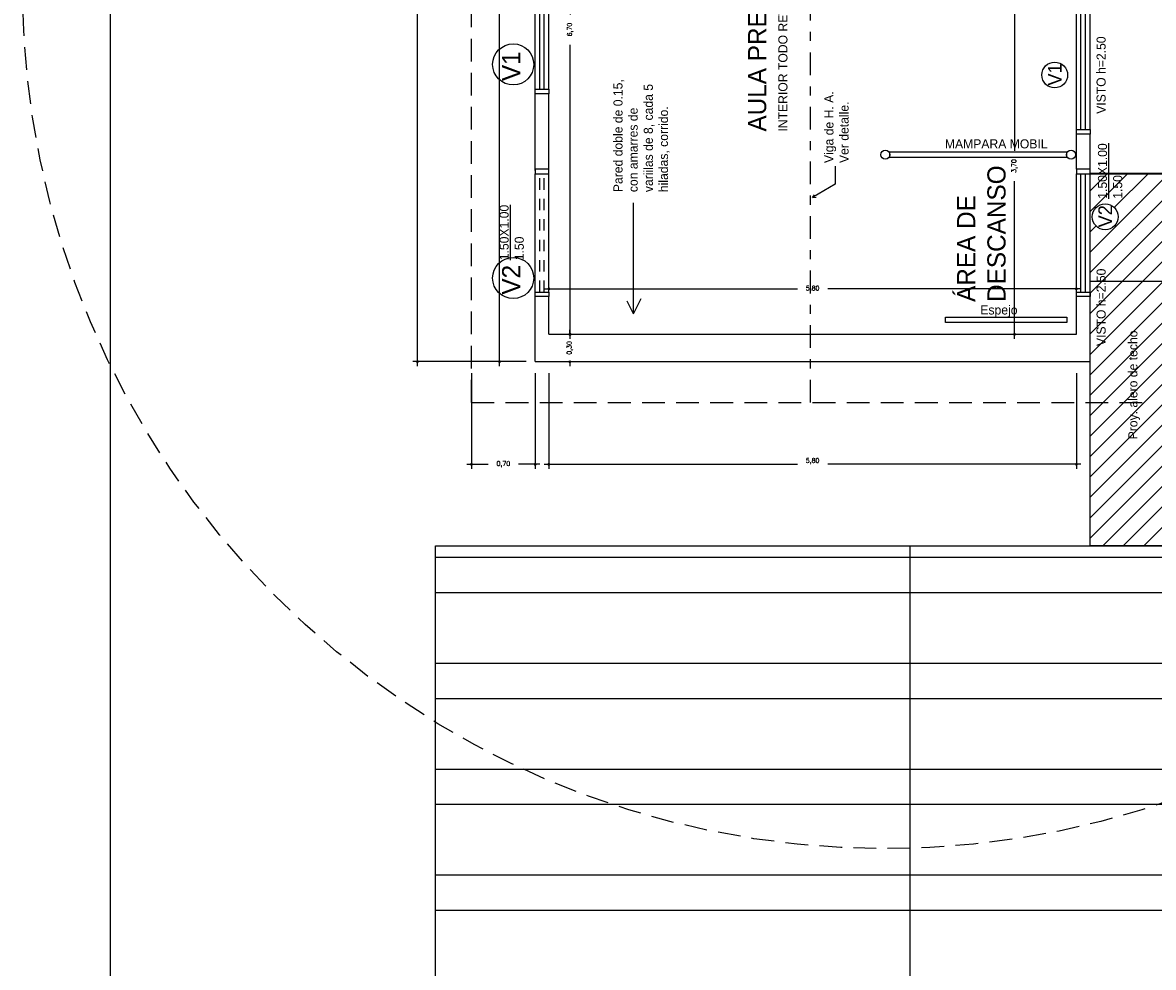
# Model space of a CAD drawing. Header units: millimetres. Extents: x 62 to 2583, y 6 to 513.
# Tile 7 of 20: x 2219 to 2232, y 465 to 475. Entities that reach past the tile are written whole.
import ezdxf

# ---------------------------------------------------------------- set-up
doc = ezdxf.new("R2010")
doc.units = ezdxf.units.MM
for name, pattern in [('ACAD_ISO04W100', [30, 24, -3, 0, -3]), ('DASHDOT2', [0.5, 0.25, -0.125, 0, -0.125]), ('DASHED2', [0.375, 0.25, -0.125]), ('HIDDEN2', [0.1875, 0.125, -0.0625])]:
    doc.linetypes.add(name, pattern=pattern)
for name, color, linetype in [('aberturas', 2, 'Continuous'), ('Cotas', 3, 'Continuous'), ('EQUIPAMIENTO', 2, 'Continuous'), ('ESTRUCTURA', 1, 'Continuous'), ('PAREDE', 6, 'Continuous'), ('PAREDES', 6, 'Continuous')]:
    doc.layers.add(name, color=color, linetype=linetype)
doc.styles.add('ARKITOR_TEXTOS', font='romans8.shx')
doc.dimstyles.new('COT50', dxfattribs={"dimtxt": 0.05, "dimasz": 0.05, "dimexe": 0.05, "dimexo": 0.1, "dimgap": 0.09, "dimtad": 0, "dimzin": 1, "dimtxsty": 'ARKITOR_TEXTOS', "dimblk": 'DOTSMALL', "dimcen": 0.09, "dimdle": 0.05, "dimclrd": 256, "dimclre": 3, "dimclrt": 7, "dimazin": 3, "dimtfac": 1, "dimtix": 1, "dimtofl": 0, "dimtmove": 2, "dimatfit": 3, "dimldrblk": 'NONE', "dimfxl": 1, "dimfxlon": 1, "dimtolj": 1, "dimtzin": 0, "dimarcsym": 0})

# ---------------------------------------------------------------- blocks, each defined once
blk = doc.blocks.new('V-1.4')
for p, q in [((-0.65, 0.15), (0.65, 0.15)), ((-0.65, 0.1), (0.65, 0.1)), ((-0.65, 0.05), (0.65, 0.05)), ((-0.65, 0), (0.65, 0))]:
    blk.add_line(p, q)
for points in [[(-0.7, 0.15), (-0.65, 0.15), (-0.65, 0), (-0.7, 0)], [(0.7, 0.15), (0.65, 0.15), (0.65, 0), (0.7, 0)]]:
    blk.add_lwpolyline(points)
blk = doc.blocks.new('_DotSmall')
at = {"color": 0, "linetype": 'ByBlock', "const_width": 0.5}
blk.add_lwpolyline([(-0.0625, 0, 1), (0.0625, 0, 1)], format="xyb", close=True, dxfattribs=at)
blk = doc.blocks.new('*D165')
at = {"layer": 'Cotas', "color": 3, "lineweight": -2, "transparency": 16777216}
for p, q in [((2224.726, 481.014), (2224.384, 481.014)), ((2224.726, 471.614), (2224.384, 471.614))]:
    blk.add_line(p, q, dxfattribs=at)
at = {"layer": 'Cotas', "lineweight": -2, "transparency": 16777216}
for p, q in [((2224.434, 481.064), (2224.434, 476.48)), ((2224.434, 471.564), (2224.434, 476.148))]:
    blk.add_line(p, q, dxfattribs=at)
at = {"layer": 'Defpoints', "color": 0, "transparency": 16777216}
for p in [(2224.826, 481.014), (2224.434, 471.614), (2224.826, 471.614)]:
    blk.add_point(p, dxfattribs=at)
at = {"layer": 'Cotas', "lineweight": -2, "transparency": 16777216, "xscale": 0.05, "yscale": 0.05, "zscale": 0.05}
for p, rotation in [((2224.434, 481.014), 90), ((2224.434, 471.614), 270)]:
    blk.add_blockref('_DotSmall', p, dxfattribs=dict(at, rotation=rotation))
at = {"layer": 'Cotas', "color": 7, "transparency": 16777216, "insert": (2224.434, 476.314), "char_height": 0.05, "attachment_point": 5, "rotation": 90, "style": 'ARKITOR_TEXTOS'}
blk.add_mtext('\\A1;9,40', dxfattribs=at)
blk = doc.blocks.new('_None')
blk = doc.blocks.new('*D166')
at = {"layer": 'Cotas', "lineweight": -2, "transparency": 16777216}
for p, q in [((2225.207, 471.914), (2225.207, 471.964)), ((2225.207, 471.614), (2225.207, 471.564))]:
    blk.add_line(p, q, dxfattribs=at)
at = {"layer": 'Cotas', "color": 3, "lineweight": -2, "transparency": 16777216}
for p, q in [((2225.076, 471.914), (2225.257, 471.914)), ((2225.076, 471.614), (2225.257, 471.614))]:
    blk.add_line(p, q, dxfattribs=at)
at = {"layer": 'Defpoints', "color": 0, "transparency": 16777216}
for p in [(2224.976, 471.914), (2224.976, 471.614), (2225.207, 471.614)]:
    blk.add_point(p, dxfattribs=at)
at = {"layer": 'Cotas', "lineweight": -2, "transparency": 16777216, "xscale": 0.05, "yscale": 0.05, "zscale": 0.05}
for p, rotation in [((2225.207, 471.914), 270), ((2225.207, 471.614), 90)]:
    blk.add_blockref('_DotSmall', p, dxfattribs=dict(at, rotation=rotation))
at = {"layer": 'Cotas', "color": 7, "transparency": 16777216, "insert": (2225.207, 471.764), "char_height": 0.05, "attachment_point": 5, "rotation": 90, "style": 'ARKITOR_TEXTOS'}
blk.add_mtext('\\A1;0,30', dxfattribs=at)
blk = doc.blocks.new('*D167')
at = {"layer": 'Cotas', "lineweight": -2, "transparency": 16777216}
for p, q in [((2225.21, 478.664), (2225.21, 475.43)), ((2225.21, 471.864), (2225.21, 475.098))]:
    blk.add_line(p, q, dxfattribs=at)
at = {"layer": 'Cotas', "color": 3, "lineweight": -2, "transparency": 16777216}
for p, q in [((2225.076, 478.614), (2225.26, 478.614)), ((2225.076, 471.914), (2225.26, 471.914))]:
    blk.add_line(p, q, dxfattribs=at)
at = {"layer": 'Defpoints', "color": 0, "transparency": 16777216}
for p in [(2224.976, 478.614), (2225.21, 478.614), (2224.976, 471.914)]:
    blk.add_point(p, dxfattribs=at)
at = {"layer": 'Cotas', "lineweight": -2, "transparency": 16777216, "xscale": 0.05, "yscale": 0.05, "zscale": 0.05}
for p, rotation in [((2225.21, 478.614), 90), ((2225.21, 471.914), 270)]:
    blk.add_blockref('_DotSmall', p, dxfattribs=dict(at, rotation=rotation))
at = {"layer": 'Cotas', "color": 7, "transparency": 16777216, "insert": (2225.21, 475.264), "char_height": 0.05, "attachment_point": 5, "rotation": 90, "style": 'ARKITOR_TEXTOS'}
blk.add_mtext('\\A1;6,70', dxfattribs=at)
blk = doc.blocks.new('*D171')
at = {"layer": 'Cotas', "lineweight": -2, "transparency": 16777216}
for p, q in [((2228.979, 479.651), (2228.929, 479.651)), ((2229.126, 479.651), (2229.176, 479.651))]:
    blk.add_line(p, q, dxfattribs=at)
at = {"layer": 'Cotas', "color": 3, "lineweight": -2, "transparency": 16777216}
for p, q in [((2228.979, 479.651), (2228.979, 479.601)), ((2229.126, 478.651), (2229.126, 479.701))]:
    blk.add_line(p, q, dxfattribs=at)
at = {"layer": 'Defpoints', "color": 0, "transparency": 16777216}
for p in [(2228.979, 479.654), (2229.126, 479.651), (2229.126, 8.121)]:
    blk.add_point(p, dxfattribs=at)
at = {"layer": 'Cotas', "lineweight": -2, "transparency": 16777216, "xscale": 0.05, "yscale": 0.05, "zscale": 0.05}
blk.add_blockref('_DotSmall', (2228.979, 479.651), dxfattribs=at)
at = {"layer": 'Cotas', "lineweight": -2, "transparency": 16777216, "xscale": 0.05, "yscale": 0.05, "zscale": 0.05, "rotation": 180}
blk.add_blockref('_DotSmall', (2229.126, 479.651), dxfattribs=at)
at = {"layer": 'Cotas', "color": 7, "transparency": 16777216, "insert": (2229.053, 479.651), "char_height": 0.05, "attachment_point": 5, "style": 'ARKITOR_TEXTOS'}
blk.add_mtext('\\A1;0,15', dxfattribs=at)
blk = doc.blocks.new('*D173')
at = {"layer": 'Cotas', "lineweight": -2, "transparency": 16777216}
for p, q in [((2229.879, 479.653), (2229.829, 479.653)), ((2230.026, 479.653), (2230.076, 479.653))]:
    blk.add_line(p, q, dxfattribs=at)
at = {"layer": 'Cotas', "color": 3, "lineweight": -2, "transparency": 16777216}
for p, q in [((2229.879, 479.653), (2229.879, 479.603)), ((2230.026, 478.653), (2230.026, 479.703))]:
    blk.add_line(p, q, dxfattribs=at)
at = {"layer": 'Defpoints', "color": 0, "transparency": 16777216}
for p in [(2229.879, 479.653), (2230.026, 479.653), (2230.026, 7.221)]:
    blk.add_point(p, dxfattribs=at)
at = {"layer": 'Cotas', "lineweight": -2, "transparency": 16777216, "xscale": 0.05, "yscale": 0.05, "zscale": 0.05}
blk.add_blockref('_DotSmall', (2229.879, 479.653), dxfattribs=at)
at = {"layer": 'Cotas', "lineweight": -2, "transparency": 16777216, "xscale": 0.05, "yscale": 0.05, "zscale": 0.05, "rotation": 180}
blk.add_blockref('_DotSmall', (2230.026, 479.653), dxfattribs=at)
at = {"layer": 'Cotas', "color": 7, "transparency": 16777216, "insert": (2229.953, 479.653), "char_height": 0.05, "attachment_point": 5, "style": 'ARKITOR_TEXTOS'}
blk.add_mtext('\\A1;0,15', dxfattribs=at)
blk = doc.blocks.new('*D162')
at = {"layer": 'Cotas', "color": 3, "lineweight": -2, "transparency": 16777216}
for p, q in [((2230.096, 475.614), (2230.046, 475.614)), ((2229.096, 471.914), (2230.146, 471.914))]:
    blk.add_line(p, q, dxfattribs=at)
at = {"layer": 'Cotas', "lineweight": -2, "transparency": 16777216}
for p, q in [((2230.096, 475.664), (2230.096, 473.93)), ((2230.096, 471.864), (2230.096, 473.598))]:
    blk.add_line(p, q, dxfattribs=at)
at = {"layer": 'Defpoints', "color": 0, "transparency": 16777216}
for p in [(2230.176, 475.614), (2222.968, 471.914), (2230.096, 471.914)]:
    blk.add_point(p, dxfattribs=at)
at = {"layer": 'Cotas', "lineweight": -2, "transparency": 16777216, "xscale": 0.05, "yscale": 0.05, "zscale": 0.05}
for p, rotation in [((2230.096, 475.614), 90), ((2230.096, 471.914), 270)]:
    blk.add_blockref('_DotSmall', p, dxfattribs=dict(at, rotation=rotation))
at = {"layer": 'Cotas', "color": 7, "transparency": 16777216, "insert": (2230.096, 473.764), "char_height": 0.05, "attachment_point": 5, "rotation": 90, "style": 'ARKITOR_TEXTOS'}
blk.add_mtext('\\A1;3,70', dxfattribs=at)
blk = doc.blocks.new('*D180')
at = {"layer": 'Cotas', "color": 3, "lineweight": -2, "transparency": 16777216}
for p, q in [((2224.976, 472.414), (2224.976, 472.464)), ((2230.776, 472.414), (2230.776, 472.464))]:
    blk.add_line(p, q, dxfattribs=at)
at = {"layer": 'Cotas', "lineweight": -2, "transparency": 16777216}
for p, q in [((2224.926, 472.414), (2227.71, 472.414)), ((2230.826, 472.414), (2228.042, 472.414))]:
    blk.add_line(p, q, dxfattribs=at)
at = {"layer": 'Defpoints', "color": 0, "transparency": 16777216}
for p in [(2224.976, 472.414), (2224.976, 472.329), (2230.776, 472.329)]:
    blk.add_point(p, dxfattribs=at)
at = {"layer": 'Cotas', "lineweight": -2, "transparency": 16777216, "xscale": 0.05, "yscale": 0.05, "zscale": 0.05, "rotation": 180}
blk.add_blockref('_DotSmall', (2224.976, 472.414), dxfattribs=at)
at = {"layer": 'Cotas', "lineweight": -2, "transparency": 16777216, "xscale": 0.05, "yscale": 0.05, "zscale": 0.05}
blk.add_blockref('_DotSmall', (2230.776, 472.414), dxfattribs=at)
at = {"layer": 'Cotas', "color": 7, "transparency": 16777216, "insert": (2227.876, 472.414), "char_height": 0.05, "attachment_point": 5, "style": 'ARKITOR_TEXTOS'}
blk.add_mtext('\\A1;5,80', dxfattribs=at)
blk = doc.blocks.new('*D193')
at = {"layer": 'Cotas', "color": 3, "lineweight": -2, "transparency": 16777216}
for p, q in [((2228.675, 7.606), (2228.675, 6.556)), ((2230.776, 6.432), (2230.776, 6.656))]:
    blk.add_line(p, q, dxfattribs=at)
at = {"layer": 'Cotas', "lineweight": -2, "transparency": 16777216}
for p, q in [((2228.625, 6.606), (2229.559, 6.606)), ((2230.826, 6.606), (2229.892, 6.606))]:
    blk.add_line(p, q, dxfattribs=at)
at = {"layer": 'Defpoints', "color": 0, "transparency": 16777216}
for p in [(2228.675, 473.939), (2228.675, 6.606), (2230.776, 6.332)]:
    blk.add_point(p, dxfattribs=at)
at = {"layer": 'Cotas', "lineweight": -2, "transparency": 16777216, "xscale": 0.05, "yscale": 0.05, "zscale": 0.05, "rotation": 180}
blk.add_blockref('_DotSmall', (2228.675, 6.606), dxfattribs=at)
at = {"layer": 'Cotas', "lineweight": -2, "transparency": 16777216, "xscale": 0.05, "yscale": 0.05, "zscale": 0.05}
blk.add_blockref('_DotSmall', (2230.776, 6.606), dxfattribs=at)
at = {"layer": 'Cotas', "color": 7, "transparency": 16777216, "insert": (2229.725, 6.606), "char_height": 0.05, "attachment_point": 5, "style": 'ARKITOR_TEXTOS'}
blk.add_mtext('\\A1;2,00', dxfattribs=at)
blk = doc.blocks.new('*D195')
at = {"layer": 'Defpoints', "color": 0, "transparency": 16777216}
for p in [(2223.531, 481.014), (2224.826, 481.014), (2224.826, 471.614)]:
    blk.add_point(p, dxfattribs=at)
at = {"layer": 'ESTRUCTURA', "color": 3, "lineweight": -2, "transparency": 16777216}
for p, q in [((2224.531, 481.014), (2223.481, 481.014)), ((2224.531, 471.614), (2223.481, 471.614))]:
    blk.add_line(p, q, dxfattribs=at)
at = {"layer": 'ESTRUCTURA', "lineweight": -2, "transparency": 16777216}
for p, q in [((2223.531, 481.064), (2223.531, 476.48)), ((2223.531, 471.564), (2223.531, 476.148))]:
    blk.add_line(p, q, dxfattribs=at)
at = {"layer": 'ESTRUCTURA', "lineweight": -2, "transparency": 16777216, "xscale": 0.05, "yscale": 0.05, "zscale": 0.05}
for p, rotation in [((2223.531, 481.014), 90), ((2223.531, 471.614), 270)]:
    blk.add_blockref('_DotSmall', p, dxfattribs=dict(at, rotation=rotation))
at = {"layer": 'ESTRUCTURA', "color": 7, "transparency": 16777216, "insert": (2223.531, 476.314), "char_height": 0.05, "attachment_point": 5, "rotation": 90, "style": 'ARKITOR_TEXTOS'}
blk.add_mtext('\\A1;9,40', dxfattribs=at)
blk = doc.blocks.new('*D196')
at = {"layer": 'Defpoints', "color": 0, "transparency": 16777216}
for p in [(2224.976, 471.914), (2230.776, 471.914), (2230.776, 470.485)]:
    blk.add_point(p, dxfattribs=at)
at = {"layer": 'ESTRUCTURA', "color": 3, "lineweight": -2, "transparency": 16777216}
for p, q in [((2224.976, 471.485), (2224.976, 470.435)), ((2230.776, 471.485), (2230.776, 470.435))]:
    blk.add_line(p, q, dxfattribs=at)
at = {"layer": 'ESTRUCTURA', "lineweight": -2, "transparency": 16777216}
for p, q in [((2224.926, 470.485), (2227.71, 470.485)), ((2230.826, 470.485), (2228.042, 470.485))]:
    blk.add_line(p, q, dxfattribs=at)
at = {"layer": 'ESTRUCTURA', "lineweight": -2, "transparency": 16777216, "xscale": 0.05, "yscale": 0.05, "zscale": 0.05, "rotation": 180}
blk.add_blockref('_DotSmall', (2224.976, 470.485), dxfattribs=at)
at = {"layer": 'ESTRUCTURA', "lineweight": -2, "transparency": 16777216, "xscale": 0.05, "yscale": 0.05, "zscale": 0.05}
blk.add_blockref('_DotSmall', (2230.776, 470.485), dxfattribs=at)
at = {"layer": 'ESTRUCTURA', "color": 7, "transparency": 16777216, "insert": (2227.876, 470.519), "char_height": 0.05, "attachment_point": 5, "style": 'ARKITOR_TEXTOS'}
blk.add_mtext('\\A1;5,80', dxfattribs=at)
blk = doc.blocks.new('*D197')
at = {"layer": 'Defpoints', "color": 0, "transparency": 16777216}
for p in [(2224.126, 471.614), (2224.826, 471.614), (2224.126, 470.485)]:
    blk.add_point(p, dxfattribs=at)
at = {"layer": 'ESTRUCTURA', "color": 3, "lineweight": -2, "transparency": 16777216}
for p, q in [((2224.126, 471.485), (2224.126, 470.435)), ((2224.826, 471.485), (2224.826, 470.435))]:
    blk.add_line(p, q, dxfattribs=at)
at = {"layer": 'ESTRUCTURA', "lineweight": -2, "transparency": 16777216}
for p, q in [((2224.076, 470.485), (2224.31, 470.485)), ((2224.876, 470.485), (2224.642, 470.485))]:
    blk.add_line(p, q, dxfattribs=at)
at = {"layer": 'ESTRUCTURA', "lineweight": -2, "transparency": 16777216, "xscale": 0.05, "yscale": 0.05, "zscale": 0.05, "rotation": 180}
blk.add_blockref('_DotSmall', (2224.126, 470.485), dxfattribs=at)
at = {"layer": 'ESTRUCTURA', "lineweight": -2, "transparency": 16777216, "xscale": 0.05, "yscale": 0.05, "zscale": 0.05}
blk.add_blockref('_DotSmall', (2224.826, 470.485), dxfattribs=at)
at = {"layer": 'ESTRUCTURA', "color": 7, "transparency": 16777216, "insert": (2224.476, 470.485), "char_height": 0.05, "attachment_point": 5, "style": 'ARKITOR_TEXTOS'}
blk.add_mtext('\\A1;0,70', dxfattribs=at)

msp = doc.modelspace()

# ---------------------------------------------------------------- hatches: boundary and pattern name
at = {"layer": 'PAREDE', "linetype": 'ACAD_ISO04W100'}
h = msp.add_hatch(dxfattribs=at)
h.set_pattern_fill('ANSI31', color=1, scale=0.05)
h.paths.add_polyline_path([(2232.926, 472.499), (2231.626, 472.499), (2231.626, 471.164), (2230.926, 471.164), (2230.926, 469.59), (2232.926, 469.59)])
h.paths.add_polyline_path([(2231.626, 472.499), (2230.926, 472.499), (2230.926, 471.164), (2231.626, 471.164)], flags=17)
h.paths.add_polyline_path([(2231.626, 473.287), (2231.926, 473.287), (2231.926, 473.679), (2230.926, 473.679), (2230.926, 472.499), (2231.626, 472.499)])
h.paths.add_polyline_path([(2230.951, 473.206, -1), (2231.234, 473.206, -1)], flags=16)
h.paths.add_polyline_path([(2232.926, 473.287), (2231.926, 473.287), (2231.926, 472.499), (2232.926, 472.499)])
h.paths.add_polyline_path([(2231.926, 473.287), (2231.626, 473.287), (2231.626, 472.499), (2231.926, 472.499)], flags=17)
h.paths.add_polyline_path([(2232.926, 473.679), (2231.926, 473.679), (2231.926, 473.287), (2232.926, 473.287)])
h.paths.add_polyline_path([(2232.379, 472.622), (2232.379, 473.655), (2232.079, 473.655), (2232.079, 472.622)], flags=9)
h = msp.add_hatch(dxfattribs=at)
h.set_pattern_fill('ANSI32', color=1, scale=0.1222, angle=135)
h.paths.add_polyline_path([(2234.16, 469.59), (2228.944, 469.59), (2228.944, 425.383), (2234.16, 425.383)])
h.paths.add_polyline_path([(2228.944, 469.59), (2223.729, 469.59), (2223.729, 425.383), (2228.944, 425.383)])

# ---------------------------------------------------------------- linework, layer by layer
at = {"layer": 'aberturas'}
for p, q in [((2224.826, 472.379), (2224.826, 473.679)), ((2224.976, 472.379), (2224.976, 473.679))]:
    msp.add_line(p, q, dxfattribs=at)
at = {"layer": 'aberturas', "linetype": 'HIDDEN2'}
for p, q in [((2224.876, 472.379), (2224.876, 473.679)), ((2224.926, 472.379), (2224.926, 473.679))]:
    msp.add_line(p, q, dxfattribs=at)
at = {"layer": 'aberturas'}
for points in [[(2224.826, 473.729), (2224.826, 473.679), (2224.976, 473.679), (2224.976, 473.729)], [(2224.826, 472.329), (2224.826, 472.379), (2224.976, 472.379), (2224.976, 472.329)]]:
    msp.add_lwpolyline(points, dxfattribs=at)
at = {"layer": 'Cotas'}
for p, q in [((2228.123, 473.764), (2228.123, 473.564)), ((2228.123, 473.564), (2227.874, 473.418)), ((2227.874, 473.418), (2227.895, 473.449)), ((2225.905, 472.139), (2225.905, 473.359)), ((2227.874, 473.418), (2227.914, 473.421)), ((2225.905, 472.139), (2225.837, 472.277)), ((2225.905, 472.139), (2225.992, 472.307))]:
    msp.add_line(p, q, dxfattribs=at)
at = {"layer": 'Cotas', "linetype": 'ACAD_ISO04W100'}
msp.add_line((2223.729, 469.59), (2234.16, 469.59), dxfattribs=at)
at = {"layer": 'Cotas', "color": 7}
msp.add_line((2228.944, 469.59), (2228.944, 425.383), dxfattribs=at)
at = {"layer": 'Cotas', "color": 1, "lineweight": -2}
msp.add_lwpolyline([(2314.082, 422.152), (2220.156, 422.152), (2220.156, 505.184), (2315.58, 505.184), (2315.58, 442.935)], dxfattribs=at)
at = {"layer": 'Cotas'}
msp.add_lwpolyline([(2228.726, 473.857), (2228.726, 473.921), (2230.668, 473.921), (2230.668, 473.857)], close=True, dxfattribs=at)
at = {"layer": 'Cotas', "linetype": 'ACAD_ISO04W100'}
for points in [[(2230.926, 473.687), (2232.926, 473.687), (2232.926, 469.59), (2230.926, 469.59)], [(2230.926, 473.679), (2232.926, 473.679), (2232.926, 469.59), (2230.926, 469.59)]]:
    msp.add_lwpolyline(points, close=True, dxfattribs=at)
at = {"layer": 'Cotas', "color": 7}
msp.add_lwpolyline([(2223.729, 469.59), (2234.16, 469.59), (2234.16, 425.383), (2223.729, 425.383)], close=True, dxfattribs=at)
at = {"layer": 'Cotas', "linetype": 'DASHED2'}
msp.add_circle((2228.675, 475.744), 9.485, dxfattribs=at)
at = {"layer": 'Cotas'}
for centre, radius in [((2224.584, 474.881), 0.226), ((2230.538, 474.765), 0.142), ((2228.675, 473.889), 0.05), ((2230.718, 473.889), 0.05), ((2231.093, 473.206), 0.142), ((2224.584, 472.533), 0.226)]:
    msp.add_circle(centre, radius, dxfattribs=at)
at = {"layer": 'EQUIPAMIENTO'}
msp.add_lwpolyline([(2229.338, 472.043), (2229.338, 472.103), (2230.672, 472.103), (2230.672, 472.043)], close=True, dxfattribs=at)
at = {"layer": 'PAREDES', "linetype": 'DASHED2'}
for q in [(2224.126, 481.464), (2231.626, 471.164)]:
    msp.add_line((2224.126, 471.164), q, dxfattribs=at)
at = {"layer": 'PAREDES', "linetype": 'DASHDOT2'}
msp.add_line((2227.851, 471.164), (2227.851, 481.464), dxfattribs=at)
at = {"layer": 'PAREDES'}
for p, q in [((2224.826, 473.714), (2224.826, 474.559)), ((2224.976, 474.559), (2224.826, 474.559)), ((2224.976, 473.714), (2224.976, 474.559)), ((2230.776, 473.729), (2230.776, 474.114)), ((2230.926, 474.114), (2230.776, 474.114)), ((2230.926, 473.729), (2230.926, 474.114)), ((2224.976, 473.729), (2224.826, 473.729)), ((2230.926, 473.729), (2230.776, 473.729)), ((2230.926, 473.687), (2232.926, 473.687)), ((2230.926, 472.499), (2232.926, 472.499)), ((2224.826, 471.614), (2224.826, 472.329)), ((2224.976, 472.329), (2224.826, 472.329)), ((2224.976, 471.914), (2224.976, 472.329)), ((2230.776, 471.914), (2230.776, 472.329)), ((2230.926, 472.329), (2230.776, 472.329)), ((2230.926, 471.614), (2230.926, 472.329)), ((2224.976, 471.914), (2230.776, 471.914)), ((2224.826, 471.614), (2230.926, 471.614))]:
    msp.add_line(p, q, dxfattribs=at)

# ---------------------------------------------------------------- block references
at = {"layer": 'aberturas', "rotation": 90}
for p in [(2224.976, 475.259), (2230.926, 474.814), (2230.926, 473.029)]:
    msp.add_blockref('V-1.4', p, dxfattribs=at)

# ---------------------------------------------------------------- texts
at = {"layer": 'Cotas', "attachment_point": 1, "rotation": 90}
for s, width, insert, char_height in [('AULA PRE-ESCOLAR\\P{\\H0.5x;INTERIOR TODO REVOCADO}', 3.12684, (2227.166, 474.143), 0.2), ('VISTO h=2.50', 0.99702, (2230.998, 474.338), 0.1), ('V1', 0.49866, (2224.462, 474.698), 0.2), ('V1', 0.49866, (2230.464, 474.648), 0.15), ('Pared doble de 0.15, con amarres de variilas de 8, cada 5 hiladas, corrido.', 1.34729, (2225.686, 473.477), 0.1), ('\\pt0.7;Viga de H. A.\\PVer detalle.', 0.89726, (2228.005, 473.797), 0.1), ('\\pi0.002449;{\\L1.50X1.00\\P\\pi0.18578;}1.50', 0.62156, (2231.013, 473.402), 0.1), ('ÁREA DE DESCANSO ', 1.40532, (2229.464, 472.27), 0.2), ('\\pi0.002449;{\\L1.50X1.00\\P\\pi0.18578;}1.50', 0.62156, (2224.434, 472.726), 0.1), ('V2', 0.49866, (2231.018, 473.089), 0.15), ('V2', 0.49866, (2224.462, 472.35), 0.2), ('VISTO h=2.50', 0.99702, (2230.998, 471.785), 0.1), ('Proy. alero de techo', 1.7104, (2231.347, 470.759), 0.1)]:
    msp.add_mtext_dynamic_manual_height_columns(s, width=width, gutter_width=1, heights=[0], dxfattribs=dict(at, insert=insert, char_height=char_height))
at = {"layer": 'Cotas', "char_height": 0.1, "attachment_point": 1}
for s, width, heights, insert in [('MAMPARA MOBIL', 1.26523, [0.103], (2229.33, 474.058)), ('Espejo', 0.55856, [0], (2229.72, 472.232))]:
    msp.add_mtext_dynamic_manual_height_columns(s, width=width, gutter_width=1, heights=heights, dxfattribs=dict(at, insert=insert))

# ---------------------------------------------------------------- dimensions: what is measured, and where the dimension line sits
at = {"layer": 'Cotas'}
for base, p1, p2, angle, picture, middle in [((2224.434, 471.614), (2224.826, 481.014), (2224.826, 471.614), 90, '*D165', (2224.434, 476.314)), ((2229.126, 479.651), (2228.979, 479.654), (2229.126, 8.121), 180, '*D171', (2229.053, 479.651)), ((2230.026, 479.653), (2229.879, 479.653), (2230.026, 7.221), 180, '*D173', (2229.953, 479.653)), ((2225.21, 478.614), (2224.976, 471.914), (2224.976, 478.614), 90, '*D167', (2225.21, 475.264)), ((2230.096, 471.914), (2230.176, 475.614), (2222.968, 471.914), 90, '*D162', (2230.096, 473.764)), ((2224.976, 472.414), (2230.776, 472.329), (2224.976, 472.329), 180, '*D180', (2227.876, 472.414)), ((2225.207, 471.614), (2224.976, 471.914), (2224.976, 471.614), 90, '*D166', (2225.207, 471.764))]:
    dim = msp.add_linear_dim(base=base, p1=p1, p2=p2, angle=angle, dimstyle='COT50', dxfattribs=at)
    dim.commit()
    dim.dimension.update_dxf_attribs({"geometry": picture, "text_midpoint": middle})
dim = msp.add_linear_dim(base=(2228.675, 6.606), p1=(2230.776, 6.332), p2=(2228.675, 473.939), angle=180, text='2,00', dimstyle='COT50', dxfattribs=at)
dim.commit()
dim.dimension.update_dxf_attribs({"geometry": '*D193', "text_midpoint": (2229.725, 6.606)})
at = {"layer": 'ESTRUCTURA'}
for base, p2, angle, picture, middle in [((2223.531, 481.014), (2224.826, 481.014), 90, '*D195', (2223.531, 476.314)), ((2224.126, 470.485), (2224.126, 471.614), 180, '*D197', (2224.476, 470.485))]:
    dim = msp.add_linear_dim(base=base, p1=(2224.826, 471.614), p2=p2, angle=angle, dimstyle='COT50', dxfattribs=at)
    dim.commit()
    dim.dimension.update_dxf_attribs({"geometry": picture, "text_midpoint": middle})
dim = msp.add_linear_dim(base=(2230.776, 470.485), p1=(2224.976, 471.914), p2=(2230.776, 471.914), angle=180, dimstyle='COT50', dxfattribs=at)
dim.commit()
dim.dimension.update_dxf_attribs({"geometry": '*D196', "text_midpoint": (2227.876, 470.519), "dimtype": 160})

doc.saveas('drawing.dxf')
